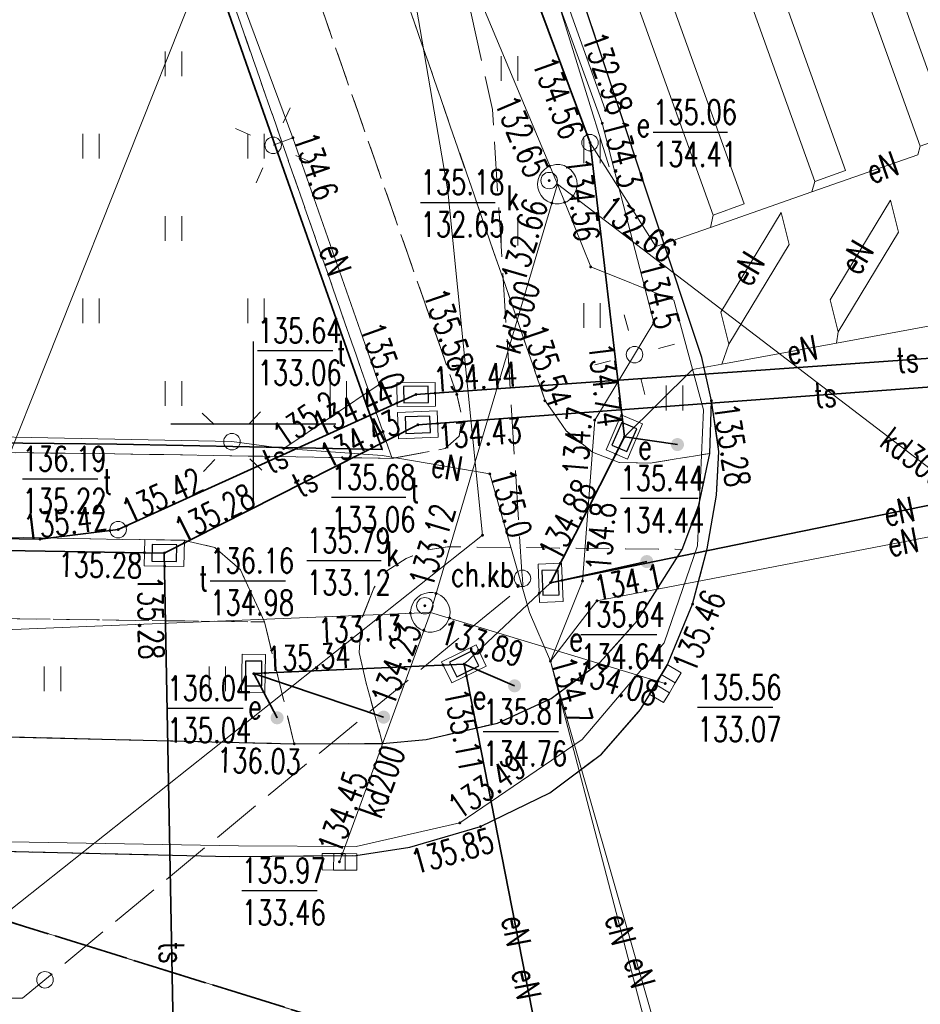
# Model space of a CAD drawing. Header units: metres. Extents: x 8438000 to 8438800, y 5890500 to 5891000.
# Tile 29 of 40: x 8438693 to 8438720, y 5890632 to 5890662. Entities that reach past the tile are written whole.
import ezdxf
from ezdxf.enums import TextEntityAlignment as Align

# ---------------------------------------------------------------- set-up
doc = ezdxf.new("R2010")
doc.units = ezdxf.units.M
doc.header["$MEASUREMENT"] = 0
for name, pattern in [('0.5_0.5', [1, 0.5, -0.5]), ('1.0_0.5', [1.5, 1, -0.5]), ('1.5_0.5', [2, 1.5, -0.5]), ('1.5_1.0', [2.5, 1.5, -1]), ('219-500', [0])]:
    doc.linetypes.add(name, pattern=pattern)
doc.layers.get('0').update_dxf_attribs({"color": 2, "linetype": 'CONTINUOUS', "lineweight": 5})
for name, color, linetype in [('203-punkt graniczny', 7, 'CONTINUOUS'), ('216-obręb ewidencyjny', 7, 'CONTINUOUS'), ('218-kontur użytku gruntowego', 7, 'CONTINUOUS'), ('219-działka ewidencyjna', 7, 'CONTINUOUS'), ('bariera ochronna', 7, 'CONTINUOUS'), ('chodnik', 7, 'CONTINUOUS'), ('chodnik-Atr17', 7, 'CONTINUOUS'), ('droga dla rowerów', 7, 'CONTINUOUS'), ('elektroenergetyczne urządzenie techniczne', 7, 'CONTINUOUS'), ('jezdnia', 7, 'CONTINUOUS'), ('komora podziemna', 7, 'CONTINUOUS'), ('komora podziemna-Atr17', 7, 'CONTINUOUS'), ('kratka ściekowa', 7, 'CONTINUOUS'), ('krawężnik', 7, 'CONTINUOUS'), ('latarnia', 7, 'CONTINUOUS'), ('obudowa ochronna przewodu', 7, 'CONTINUOUS'), ('ogrodzenie trwałe', 7, 'CONTINUOUS'), ('pikieta sztuczna', 7, 'CONTINUOUS'), ('pikieta sztuczna-Atr2', 7, 'CONTINUOUS'), ('przewód elektroenergetyczny podziemny', 7, 'CONTINUOUS'), ('przewód elektroenergetyczny podziemny-Atr1', 7, 'CONTINUOUS'), ('przewód kanalizacyjny', 7, 'CONTINUOUS'), ('przewód kanalizacyjny-Atr1', 7, 'CONTINUOUS'), ('przewód telekomunikacyjny podziemny', 7, 'CONTINUOUS'), ('przewód telekomunikacyjny podziemny - ob. projektowany', 7, 'CONTINUOUS'), ('przewód telekomunikacyjny podziemny-Atr1', 7, 'CONTINUOUS'), ('przewód wodociągowy', 7, 'CONTINUOUS'), ('rzedna', 7, 'CONTINUOUS'), ('rzedna-Atr2', 7, 'CONTINUOUS'), ('rzedna-Atr3', 7, 'CONTINUOUS'), ('trawnik', 7, 'CONTINUOUS'), ('Wstawianie ramki sekcyjnej z opisem', 7, 'CONTINUOUS'), ('właz do komory lub kanału - okrągły', 7, 'CONTINUOUS'), ('właz do komory lub kanału - okrągły - ob. projektowany', 7, 'CONTINUOUS'), ('właz do komory lub kanału - okrągły-Atr17', 7, 'CONTINUOUS'), ('właz do komory lub kanału - prostokątny', 7, 'CONTINUOUS'), ('właz do komory lub kanału - prostokątny-Atr17', 7, 'CONTINUOUS')]:
    doc.layers.add(name, color=color, linetype=linetype)
doc.styles.get("Standard").update_dxf_attribs({"font": 'simplex.shx', "width": 0.75})
doc.linetypes.add('902-500', pattern='A,3.75,0,[1,ksztalty.shx,S=0.5,R=0,X=0,Y=0],3.75', length=7.5)
doc.linetypes.add('otkb_500', pattern='A,1.75,0,[16,ksztalty.shx,S=1,R=0,X=0,Y=0],1.75', length=3.5)

# ---------------------------------------------------------------- blocks, each defined once
blk = doc.blocks.new('203')
at = {"linetype": 'Continuous', "lineweight": 0}
h = blk.add_hatch(color=0, dxfattribs=at)
edge = h.paths.add_edge_path()
edge.add_arc((0, 0), 0.045, 0, 360)
blk = doc.blocks.new('PW01')
at = {"linetype": 'Continuous', "lineweight": 13}
h = blk.add_hatch(color=0, dxfattribs=at)
edge = h.paths.add_edge_path()
edge.add_arc((0, 0), 0.045, 0, 360)
blk = doc.blocks.new('US25')
at = {"linetype": 'Continuous', "lineweight": 0}
h = blk.add_hatch(color=0, dxfattribs=at)
edge = h.paths.add_edge_path()
edge.add_arc((0, 0), 0.2, 0, 360)
blk = doc.blocks.new('SUPWP')
at = {"color": 0, "linetype": 'Continuous'}
blk.add_lwpolyline([(-0.375, -0.25), (0.375, -0.25), (0.375, 0.25), (-0.375, 0.25)], close=True, dxfattribs=at)
blk = doc.blocks.new('TU04')
at = {"color": 0, "linetype": 'Continuous', "lineweight": 13}
for p, q in [((0, 0), (0, 0.75)), ((0.5, 0), (0.5, 0.75))]:
    blk.add_line(p, q, dxfattribs=at)
blk = doc.blocks.new('US15')
at = {"color": 0, "linetype": 'Continuous', "lineweight": 13}
blk.add_circle((0, 0), 0.25, dxfattribs=at)
blk = doc.blocks.new('SM01')
at = {"color": 0, "linetype": 'Continuous', "lineweight": 13}
for p, q in [((-0.53, 0.531), (-0.883, 0.884)), ((0.531, 0.531), (0.884, 0.884)), ((-0.53, -0.53), (-0.883, -0.883)), ((0.531, -0.53), (0.884, -0.883))]:
    blk.add_line(p, q, dxfattribs=at)
blk.add_circle((0, 0), 0.25, dxfattribs=at)
blk = doc.blocks.new('US22')
at = {"color": 0, "linetype": 'Continuous', "lineweight": 13}
blk.add_circle((0, 0), 0.25, dxfattribs=at)
blk = doc.blocks.new('US05')
at = {"color": 0, "linetype": 'Continuous', "lineweight": 13}
for p, q in [((-0.525, -0.25), (-0.525, 0.25)), ((-0.525, 0.25), (-0.175, 0.25)), ((-0.175, -0.25), (-0.175, 0.25)), ((-0.175, 0.25), (0.175, 0.25)), ((0.175, -0.25), (0.175, 0.25)), ((0.175, 0.25), (0.525, 0.25)), ((0.525, -0.25), (0.525, 0.25)), ((-0.525, -0.25), (-0.175, -0.25)), ((-0.175, -0.25), (0.175, -0.25)), ((0.175, -0.25), (0.525, -0.25))]:
    blk.add_line(p, q, dxfattribs=at)
blk = doc.blocks.new('RAMKA500K')
at = {"color": 0}
for p, q in [((300, 147.5), (300, 152.5)), ((297.5, 150), (302.5, 150))]:
    blk.add_line(p, q, dxfattribs=at)

msp = doc.modelspace()

# ---------------------------------------------------------------- linework, layer by layer
at = {"layer": '216-obręb ewidencyjny', "color": 3, "linetype": '1.5_1.0', "lineweight": 35, "flags": 128}
for points in [[(8438740.642, 5890619.488), (8438710.05, 5890629.46), (8438692.29, 5890634.99), (8438638.95, 5890651.63), (8438606.98, 5890661.61), (8438575.88, 5890671.25), (8438571.42, 5890672.63), (8438527.73, 5890686.19), (8438509.75, 5890691.76), (8438488.49, 5890698.42), (8438449.82, 5890710.52), (8438415.26, 5890721.35), (8438396.385, 5890727.204)], [(8438396.385, 5890727.204), (8438415.26, 5890721.35), (8438449.82, 5890710.52), (8438488.49, 5890698.42), (8438509.75, 5890691.76), (8438527.73, 5890686.19), (8438571.42, 5890672.63), (8438575.88, 5890671.25), (8438606.98, 5890661.61), (8438638.95, 5890651.63), (8438692.29, 5890634.99), (8438710.05, 5890629.46), (8438740.642, 5890619.488)]]:
    msp.add_lwpolyline(points, dxfattribs=at)
at = {"layer": '218-kontur użytku gruntowego', "color": 3, "linetype": '0.5_0.5', "lineweight": 18, "flags": 128}
for points in [[(8438710.05, 5890629.46), (8438692.29, 5890634.99)], [(8438692.29, 5890634.99), (8438710.05, 5890629.46)]]:
    msp.add_lwpolyline(points, dxfattribs=at)
at = {"layer": '219-działka ewidencyjna', "color": 3, "linetype": '219-500', "lineweight": 18, "flags": 128}
for points in [[(8438705.9, 5890657.07), (8438704.17, 5890667.16)], [(8438706.95, 5890646.62), (8438705.9, 5890657.07)], [(8438706.95, 5890646.62), (8438692.29, 5890634.99)], [(8438710.05, 5890629.46), (8438692.29, 5890634.99)]]:
    msp.add_lwpolyline(points, dxfattribs=at)
at = {"layer": 'bariera ochronna', "color": 7, "linetype": 'otkb_500', "lineweight": 18, "flags": 128}
msp.add_lwpolyline([(8438666.382, 5890771.376), (8438667.49, 5890768.65), (8438674.69, 5890751.67), (8438681.59, 5890736.47), (8438684.05, 5890730.69), (8438686.25, 5890723.81), (8438687.98, 5890718.56), (8438689.72, 5890713.62), (8438694.23, 5890701.26), (8438702.94, 5890679.95), (8438708.27, 5890665.94), (8438710.79, 5890657.8)], dxfattribs=at)
at = {"layer": 'chodnik', "color": 7, "linetype": '1.0_0.5', "lineweight": 18, "flags": 128}
msp.add_lwpolyline([(8438661.424, 5890769.01), (8438662.37, 5890766.78), (8438669.46, 5890749.18), (8438675.47, 5890734.06), (8438677.7, 5890728.23), (8438678.87, 5890724.72), (8438679.84, 5890721.83), (8438681.35, 5890716.84), (8438682.54, 5890712.19), (8438684.59, 5890704.02), (8438686.81, 5890697.02), (8438689.59, 5890689.24), (8438692.51, 5890681.71), (8438695.42, 5890674.18), (8438704.21, 5890648.95), (8438705.82, 5890649.25), (8438706.24, 5890649.63), (8438706.33, 5890650.19), (8438706.17, 5890650.89), (8438697.79, 5890674.87), (8438694.8, 5890682.53), (8438691.9, 5890690.07), (8438689.15, 5890697.87), (8438686.96, 5890704.91), (8438684.91, 5890712.7), (8438683.73, 5890717.53), (8438682.13, 5890722.62), (8438679.99, 5890729.12), (8438677.68, 5890735.08), (8438671.75, 5890750.07), (8438664.66, 5890767.73), (8438663.663, 5890770.079)], dxfattribs=at)
for points in [[(8438574.17, 5890655.64), (8438575.6, 5890654.69), (8438577.24, 5890653.9), (8438578.86, 5890653.37), (8438580.78, 5890652.82), (8438582.69, 5890652.35), (8438585.92, 5890651.72), (8438594.02, 5890650.07), (8438602.25, 5890648.72), (8438610.08, 5890647.58), (8438618.35, 5890646.61), (8438626.4, 5890645.82), (8438634.8, 5890645.34), (8438648.32, 5890644.92), (8438649.04, 5890644.76), (8438649.78, 5890644.43), (8438650.44, 5890643.83), (8438650.71, 5890642.99), (8438650.67, 5890641.36), (8438677.06, 5890640.88), (8438677.11, 5890642.21), (8438677.35, 5890643.07), (8438677.68, 5890643.56), (8438678.31, 5890644.09), (8438679.08, 5890644.29), (8438695.25, 5890644.05), (8438700.34, 5890643.99), (8438699.61, 5890645.57), (8438698.83, 5890646.25), (8438697.93, 5890646.46), (8438678.91, 5890646.81), (8438647.2, 5890647.46), (8438634.91, 5890647.79), (8438626.98, 5890648.25), (8438618.72, 5890649.04), (8438610.54, 5890650), (8438602.62, 5890651.16), (8438594.52, 5890652.47), (8438586.52, 5890654.1), (8438582.66, 5890654.86), (8438579.74, 5890655.38), (8438577.79, 5890655.63), (8438576.27, 5890655.63)], [(8438703.21, 5890643.06), (8438703.42, 5890642.13), (8438703.92, 5890640.3), (8438705.24, 5890640.42), (8438707.4, 5890640.92), (8438709.03, 5890641.67), (8438710.51, 5890642.76), (8438711.64, 5890644.02), (8438713, 5890646.19), (8438705.89, 5890646.27), (8438705.25, 5890646.17), (8438704.63, 5890645.91), (8438704.05, 5890645.54), (8438703.65, 5890645.01), (8438703.28, 5890644.07)]]:
    msp.add_lwpolyline(points, close=True, dxfattribs=at)
at = {"layer": 'droga dla rowerów', "color": 7, "linetype": '1.0_0.5', "lineweight": 18, "flags": 128}
for points in [[(8438514.32, 5890673.22), (8438535.12, 5890666.63), (8438546.96, 5890662.82), (8438556.44, 5890659.9), (8438568.04, 5890656.38), (8438569.32, 5890656.05), (8438570.65, 5890655.86), (8438572.4, 5890655.75), (8438574.17, 5890655.64), (8438576.27, 5890655.63), (8438577.79, 5890655.63), (8438579.74, 5890655.38), (8438582.66, 5890654.86), (8438586.52, 5890654.1), (8438594.52, 5890652.47), (8438602.62, 5890651.16), (8438610.54, 5890650), (8438618.72, 5890649.04), (8438626.98, 5890648.25), (8438634.91, 5890647.79), (8438647.2, 5890647.46), (8438678.91, 5890646.81), (8438697.93, 5890646.46), (8438698.83, 5890646.25), (8438699.61, 5890645.57), (8438700.34, 5890643.99), (8438701.24, 5890640.29), (8438703.92, 5890640.3), (8438703.42, 5890642.13), (8438703.21, 5890643.06), (8438703.28, 5890644.07), (8438703.65, 5890645.01), (8438704.05, 5890645.54), (8438704.63, 5890645.91), (8438705.25, 5890646.17), (8438705.89, 5890646.27), (8438713, 5890646.19), (8438713.51, 5890647.53), (8438713.84, 5890649.1), (8438712.03, 5890648.81), (8438711.09, 5890648.83), (8438710.28, 5890649.14), (8438709.49, 5890649.79), (8438708.85, 5890650.7), (8438700.2, 5890675.74), (8438697.22, 5890683.4), (8438694.33, 5890690.89), (8438691.54, 5890698.72), (8438689.49, 5890705.32), (8438687.41, 5890713.27), (8438686.19, 5890718.14), (8438684.6, 5890723.38), (8438682.42, 5890730.05), (8438680.2, 5890735.84), (8438674.16, 5890750.99), (8438667, 5890768.57), (8438665.918, 5890771.155)], [(8438663.663, 5890770.079), (8438664.66, 5890767.73), (8438671.75, 5890750.07), (8438677.68, 5890735.08), (8438679.99, 5890729.12), (8438682.13, 5890722.62), (8438683.73, 5890717.53), (8438684.91, 5890712.7), (8438686.96, 5890704.91), (8438689.15, 5890697.87), (8438691.9, 5890690.07), (8438694.8, 5890682.53), (8438697.79, 5890674.87), (8438706.17, 5890650.89), (8438706.33, 5890650.19), (8438706.24, 5890649.63), (8438705.82, 5890649.25), (8438704.21, 5890648.95), (8438695.8, 5890649.09), (8438678.9, 5890649.27), (8438647.29, 5890649.97), (8438635.17, 5890650.31), (8438627.11, 5890650.77), (8438619.05, 5890651.56), (8438610.97, 5890652.48), (8438602.97, 5890653.66), (8438594.98, 5890654.98), (8438587.05, 5890656.59), (8438583.08, 5890657.36), (8438580.41, 5890657.85), (8438578.42, 5890658.11), (8438576.96, 5890658.21), (8438574.48, 5890658.14), (8438571.99, 5890658.26), (8438570.61, 5890658.38), (8438569.02, 5890658.69), (8438557.18, 5890662.35), (8438547.75, 5890665.25), (8438536.05, 5890668.99), (8438514.5, 5890675.86), (8438514.28, 5890674.49), (8438514.32, 5890673.22)]]:
    msp.add_lwpolyline(points, dxfattribs=at)
at = {"layer": 'jezdnia', "color": 7, "linetype": '1.5_0.5', "lineweight": 18, "flags": 128}
msp.add_lwpolyline([(8438667.438, 5890771.88), (8438667.98, 5890770.28), (8438670.77, 5890762.96), (8438673.14, 5890757.14), (8438678.23, 5890745.55), (8438683.07, 5890734.72), (8438683.88, 5890732.8), (8438684.62, 5890730.87), (8438686.81, 5890724.28), (8438690.88, 5890712.21), (8438695.45, 5890699.89), (8438700.28, 5890688.21), (8438705.19, 5890676.16), (8438709.35, 5890664.8), (8438713.6, 5890652.01), (8438713.89, 5890650.7), (8438714.12, 5890649.16), (8438714.04, 5890647.84), (8438713.76, 5890646.21), (8438713.32, 5890644.53), (8438712.54, 5890642.65), (8438711.74, 5890641.33), (8438710.56, 5890639.98), (8438708.99, 5890638.8), (8438706.89, 5890637.78), (8438704.75, 5890637.15), (8438703.11, 5890636.9), (8438699.29, 5890636.87), (8438677.08, 5890637.39), (8438650.89, 5890637.97), (8438640.07, 5890638.21), (8438633.39, 5890638.67), (8438620.83, 5890641.24), (8438606.17, 5890644.51), (8438593.58, 5890646.66), (8438579.66, 5890649.57), (8438566.24, 5890653.19), (8438551.45, 5890657.75), (8438522.87, 5890666.81), (8438520.08, 5890667.71), (8438509.44, 5890671.08), (8438497.35, 5890674.89), (8438494.53, 5890675.75), (8438466.36, 5890684.67), (8438436.81, 5890693.96), (8438408.4, 5890702.97), (8438390.761, 5890708.526)], dxfattribs=at)
msp.add_lwpolyline([(8438606.17, 5890644.51), (8438620.83, 5890641.24), (8438633.39, 5890638.67), (8438640.07, 5890638.21), (8438650.89, 5890637.97), (8438677.08, 5890637.39), (8438699.29, 5890636.87), (8438703.11, 5890636.9), (8438704.75, 5890637.15), (8438706.89, 5890637.78), (8438708.99, 5890638.8), (8438710.56, 5890639.98), (8438711.74, 5890641.33), (8438712.54, 5890642.65), (8438713.32, 5890644.53), (8438713.76, 5890646.21), (8438714.04, 5890647.84), (8438714.12, 5890649.16), (8438713.89, 5890650.7), (8438713.84, 5890649.1), (8438713.51, 5890647.53), (8438713, 5890646.19), (8438711.64, 5890644.02), (8438710.51, 5890642.76), (8438709.03, 5890641.67), (8438707.4, 5890640.92), (8438705.24, 5890640.42), (8438703.92, 5890640.3), (8438701.24, 5890640.29), (8438677.06, 5890640.88), (8438650.67, 5890641.36), (8438639.68, 5890641.58), (8438633.64, 5890641.85), (8438620.9, 5890642.8)], close=True, dxfattribs=at)
at = {"layer": 'komora podziemna', "color": 34, "linetype": 'Continuous', "lineweight": 18, "flags": 128}
for points in [[(8438708.73, 5890656.93), (8438708.67, 5890657.04), (8438708.63, 5890657.16), (8438708.62, 5890657.28), (8438708.64, 5890657.41), (8438708.68, 5890657.52), (8438708.74, 5890657.63), (8438708.83, 5890657.72), (8438708.93, 5890657.8), (8438709.05, 5890657.84), (8438709.17, 5890657.87), (8438709.29, 5890657.87), (8438709.42, 5890657.84), (8438709.53, 5890657.78), (8438709.63, 5890657.71), (8438709.71, 5890657.61), (8438709.77, 5890657.5), (8438709.81, 5890657.38), (8438709.82, 5890657.26), (8438709.8, 5890657.13), (8438709.76, 5890657.02), (8438709.7, 5890656.91), (8438709.61, 5890656.82), (8438709.51, 5890656.74), (8438709.39, 5890656.7), (8438709.27, 5890656.67), (8438709.15, 5890656.67), (8438709.02, 5890656.7), (8438708.91, 5890656.76), (8438708.81, 5890656.83)], [(8438705.96, 5890644.39), (8438705.97, 5890644.27), (8438705.95, 5890644.14), (8438705.91, 5890644.03), (8438705.85, 5890643.92), (8438705.76, 5890643.83), (8438705.66, 5890643.75), (8438705.54, 5890643.71), (8438705.42, 5890643.68), (8438705.3, 5890643.68), (8438705.17, 5890643.71), (8438705.06, 5890643.77), (8438704.96, 5890643.84), (8438704.88, 5890643.94), (8438704.82, 5890644.05), (8438704.78, 5890644.17), (8438704.77, 5890644.29), (8438704.79, 5890644.42), (8438704.83, 5890644.53), (8438704.89, 5890644.64), (8438704.98, 5890644.73), (8438705.08, 5890644.81), (8438705.2, 5890644.85), (8438705.32, 5890644.88), (8438705.44, 5890644.88), (8438705.57, 5890644.85), (8438705.68, 5890644.79), (8438705.78, 5890644.72), (8438705.86, 5890644.62), (8438705.92, 5890644.51)]]:
    msp.add_lwpolyline(points, close=True, dxfattribs=at)
at = {"layer": 'komora podziemna', "color": 30, "linetype": 'Continuous', "lineweight": 18, "flags": 128}
for points in [[(8438705.52, 5890650.54), (8438704.36, 5890650.53), (8438704.35, 5890651.24), (8438705.51, 5890651.25)], [(8438705.6, 5890649.59), (8438704.4, 5890649.54), (8438704.37, 5890650.34), (8438705.57, 5890650.39)], [(8438697.89, 5890645.67), (8438696.69, 5890645.69), (8438696.71, 5890646.49), (8438697.91, 5890646.47)]]:
    msp.add_lwpolyline(points, close=True, dxfattribs=at)
at = {"layer": 'komora podziemna', "color": 1, "linetype": 'Continuous', "lineweight": 18, "flags": 128}
for points in [[(8438710.7, 5890649.21), (8438711.15, 5890650.27), (8438711.8, 5890650), (8438711.35, 5890648.93)], [(8438709.34, 5890645.77), (8438709.39, 5890644.61), (8438708.68, 5890644.58), (8438708.64, 5890645.74)], [(8438705.71, 5890642.78), (8438706.76, 5890643.29), (8438707.06, 5890642.65), (8438706.02, 5890642.14)], [(8438699.64, 5890641.85), (8438699.66, 5890643.01), (8438700.37, 5890643), (8438700.35, 5890641.84)]]:
    msp.add_lwpolyline(points, close=True, dxfattribs=at)
at = {"layer": 'krawężnik', "color": 7, "linetype": 'Continuous', "lineweight": 25, "flags": 128}
for points in [[(8438633.64, 5890641.85), (8438639.68, 5890641.58), (8438650.67, 5890641.36), (8438677.06, 5890640.88), (8438701.24, 5890640.29), (8438703.92, 5890640.3), (8438705.24, 5890640.42), (8438707.4, 5890640.92), (8438709.03, 5890641.67), (8438710.51, 5890642.76), (8438711.64, 5890644.02), (8438713, 5890646.19), (8438713.51, 5890647.53), (8438713.84, 5890649.1), (8438713.89, 5890650.7), (8438713.6, 5890652.01), (8438709.35, 5890664.8), (8438705.19, 5890676.16), (8438700.28, 5890688.21), (8438695.45, 5890699.89)], [(8438606.17, 5890644.51), (8438620.83, 5890641.24), (8438633.39, 5890638.67), (8438640.07, 5890638.21), (8438650.89, 5890637.97), (8438677.08, 5890637.39), (8438699.29, 5890636.87), (8438703.11, 5890636.9), (8438704.75, 5890637.15), (8438706.89, 5890637.78), (8438708.99, 5890638.8), (8438710.56, 5890639.98), (8438711.74, 5890641.33), (8438712.54, 5890642.65), (8438713.32, 5890644.53), (8438713.76, 5890646.21), (8438714.04, 5890647.84), (8438714.12, 5890649.16), (8438713.89, 5890650.7)]]:
    msp.add_lwpolyline(points, dxfattribs=at)
at = {"layer": 'obudowa ochronna przewodu', "color": 7, "linetype": 'Continuous', "lineweight": 35, "flags": 128}
for points in [[(8438710.21, 5890658.53), (8438703.81, 5890675.71), (8438696.54, 5890694.21)], [(8438711.25, 5890649.6), (8438710.21, 5890658.53)], [(8438749.492, 5890641.019), (8438735.89, 5890641.06), (8438733.7, 5890641.33), (8438729.71, 5890650.72), (8438726.72, 5890652.25), (8438725.7, 5890652.36), (8438704.93, 5890650.89)], [(8438749.466, 5890640.713), (8438735.98, 5890640.69), (8438733.29, 5890640.6), (8438729.43, 5890650.54), (8438726.31, 5890651.55), (8438704.99, 5890649.97)], [(8438704.93, 5890650.89), (8438695.9, 5890646.79), (8438693.53, 5890646.5), (8438661.85, 5890647.01), (8438657.79, 5890647.33), (8438656.2, 5890647.34), (8438655.54, 5890647.1)], [(8438704.99, 5890649.97), (8438697.3, 5890646.08)], [(8438709.01, 5890645.18), (8438711.25, 5890649.6)], [(8438712.86, 5890649.37), (8438711.25, 5890649.6)], [(8438709.01, 5890645.18), (8438727.1, 5890648.89)], [(8438697.3, 5890646.08), (8438661.8, 5890646.67), (8438656.85, 5890646.75)], [(8438697.3, 5890646.08), (8438697.62, 5890628.99), (8438704.37, 5890617.99)], [(8438709.01, 5890645.18), (8438711.93, 5890645.82)], [(8438706.39, 5890642.71), (8438709.01, 5890645.18)], [(8438706.39, 5890642.71), (8438700.01, 5890642.42)], [(8438706.39, 5890642.71), (8438709.18, 5890628.48)], [(8438706.39, 5890642.71), (8438707.92, 5890642.05)], [(8438700.01, 5890642.42), (8438700.72, 5890641.08)], [(8438703.95, 5890641.1), (8438700.01, 5890642.42)]]:
    msp.add_lwpolyline(points, dxfattribs=at)
at = {"layer": 'ogrodzenie trwałe', "color": 7, "linetype": '902-500', "lineweight": 35, "flags": 128}
msp.add_lwpolyline([(8438517.61, 5890677.69), (8438536.86, 5890671.59), (8438548.44, 5890667.92), (8438558.12, 5890664.89), (8438565.79, 5890662.51), (8438569.7, 5890661.38), (8438571.7, 5890661), (8438573.71, 5890660.74), (8438575.7, 5890660.36), (8438577.46, 5890659.36), (8438579.14, 5890658.31), (8438583.14, 5890657.63), (8438587.08, 5890656.85), (8438595.03, 5890655.24), (8438603, 5890653.89), (8438611.01, 5890652.75), (8438619.04, 5890651.79), (8438627.11, 5890651.02), (8438635.2, 5890650.6), (8438647.35, 5890650.25), (8438679.71, 5890649.55), (8438695.86, 5890649.38), (8438703.91, 5890649.22), (8438699.85, 5890660.74), (8438695.19, 5890674.11), (8438692.24, 5890681.63), (8438689.31, 5890689.23), (8438686.56, 5890696.84), (8438685.3, 5890700.65), (8438684.22, 5890702.35), (8438684.24, 5890704.37), (8438682.25, 5890712.21)], dxfattribs=at)
at = {"layer": 'przewód elektroenergetyczny podziemny', "color": 1, "linetype": 'Continuous', "lineweight": 18, "flags": 128}
for points in [[(8438709.98, 5890645.23), (8438710.35, 5890650.11), (8438711.56, 5890652.1), (8438712.14, 5890653.07), (8438710.58, 5890659.12), (8438706.78, 5890669.58), (8438702.36, 5890679.89), (8438701.39, 5890680.27), (8438695.62, 5890694.34), (8438695.32, 5890696.57), (8438691.23, 5890707.32), (8438689.78, 5890706.83)], [(8438707.59, 5890619.68), (8438711.37, 5890622.05), (8438709.18, 5890628.48), (8438706.39, 5890642.71), (8438709.01, 5890645.18), (8438711.25, 5890649.6), (8438710.21, 5890658.53), (8438703.81, 5890675.71), (8438696.54, 5890694.21)], [(8438700.6, 5890658.45), (8438701.2, 5890658.68), (8438691.01, 5890686.09), (8438690.11, 5890686.29)], [(8438544.42, 5890669.43), (8438557.44, 5890665.46), (8438579.12, 5890658.84), (8438585.06, 5890657.62), (8438596.83, 5890655.61), (8438613.28, 5890652.81), (8438626.89, 5890651.84), (8438641.92, 5890650.76), (8438655.9, 5890650.41), (8438670.69, 5890650.04), (8438686.15, 5890649.73), (8438699.35, 5890649.46)], [(8438699.35, 5890649.46), (8438700.92, 5890649.25), (8438703.82, 5890651.19), (8438701.2, 5890658.68), (8438700.6, 5890658.45)], [(8438707.59, 5890619.68), (8438711.37, 5890622.05), (8438709.18, 5890628.48), (8438706.39, 5890642.71), (8438709.01, 5890645.18), (8438711.25, 5890649.6), (8438710.21, 5890658.53)], [(8438710.21, 5890658.53), (8438712.2, 5890655.38), (8438713.86, 5890655.96), (8438716.94, 5890657.04), (8438717.03, 5890657.35)], [(8438710.21, 5890658.53), (8438712.2, 5890655.38), (8438713.86, 5890655.96), (8438713.94, 5890656.33)], [(8438720.22, 5890658.42), (8438720.15, 5890658.16), (8438716.94, 5890657.04), (8438713.86, 5890655.96), (8438712.2, 5890655.38), (8438710.21, 5890658.53)], [(8438711.25, 5890649.6), (8438713.32, 5890651.65), (8438714.21, 5890651.81), (8438717.68, 5890652.45), (8438723.41, 5890653.51), (8438723.59, 5890653.74)], [(8438711.25, 5890649.6), (8438713.32, 5890651.65), (8438714.21, 5890651.81), (8438717.68, 5890652.45), (8438717.73, 5890652.79)], [(8438711.25, 5890649.6), (8438713.32, 5890651.65), (8438714.21, 5890651.81), (8438714.42, 5890652.42)], [(8438699.35, 5890649.46), (8438700.92, 5890649.25), (8438703.91, 5890649.04), (8438707.17, 5890648.48), (8438708.37, 5890644.28)], [(8438707.59, 5890619.68), (8438711.37, 5890622.05), (8438709.18, 5890628.48), (8438706.39, 5890642.71), (8438709.01, 5890645.18), (8438711.25, 5890649.6)], [(8438711.25, 5890649.6), (8438712.86, 5890649.37)], [(8438707.59, 5890619.68), (8438711.37, 5890622.05), (8438709.18, 5890628.48), (8438706.39, 5890642.71), (8438709.01, 5890645.18), (8438727.1, 5890648.89)], [(8438710.42, 5890644.63), (8438727.74, 5890647.97), (8438729.21, 5890646.3)], [(8438709.01, 5890645.18), (8438711.93, 5890645.82)], [(8438709.98, 5890645.23), (8438709.01, 5890642.8), (8438713.33, 5890627.72), (8438717.2, 5890626.84), (8438718.26, 5890626.24), (8438720.66, 5890620.33), (8438722, 5890620.41)], [(8438710.42, 5890644.63), (8438709.01, 5890642.8), (8438713.33, 5890627.72), (8438714.22, 5890628.32)], [(8438710.42, 5890644.63), (8438709.01, 5890642.8), (8438713.33, 5890627.72), (8438717.2, 5890626.84), (8438718.26, 5890626.24), (8438720.66, 5890620.33), (8438721.85, 5890617.85), (8438726.981, 5890604.629)], [(8438708.37, 5890644.28), (8438709.01, 5890642.8), (8438712.99, 5890627.55), (8438717.97, 5890626.09), (8438721.66, 5890617.77), (8438726.842, 5890604.478)], [(8438706.39, 5890642.71), (8438700.01, 5890642.42), (8438703.95, 5890641.1)], [(8438700.72, 5890641.08), (8438700.01, 5890642.42), (8438706.39, 5890642.71)], [(8438706.39, 5890642.71), (8438707.92, 5890642.05)]]:
    msp.add_lwpolyline(points, dxfattribs=at)
for points in [[(8438713.46, 5890677.24), (8438714.4, 5890677.58), (8438721.16, 5890658.76), (8438720.22, 5890658.42)], [(8438717.03, 5890657.35), (8438710.27, 5890676.18), (8438711.21, 5890676.51), (8438717.96, 5890657.69)], [(8438713.94, 5890656.33), (8438707.18, 5890675.15), (8438708.12, 5890675.49), (8438714.88, 5890656.67)], [(8438717.73, 5890652.79), (8438717.49, 5890653.76), (8438719.32, 5890656.79), (8438719.56, 5890655.82)], [(8438714.42, 5890652.42), (8438714.18, 5890653.39), (8438716.01, 5890656.41), (8438716.25, 5890655.44)]]:
    msp.add_lwpolyline(points, close=True, dxfattribs=at)
at = {"layer": 'przewód kanalizacyjny', "color": 34, "linetype": 'Continuous', "lineweight": 18, "flags": 128}
for points in [[(8438710.68, 5890659.51), (8438705.42, 5890674.26), (8438702.24, 5890682.31), (8438698.97, 5890690.58), (8438694.35, 5890701.48), (8438688.9, 5890717.17), (8438684.97, 5890721.03)], [(8438697.05, 5890686.31), (8438709.22, 5890657.27)], [(8438709.22, 5890657.27), (8438710.23, 5890654.76), (8438712.75, 5890653.75), (8438713.65, 5890650.42), (8438713.47, 5890646.3), (8438712.46, 5890643.35), (8438709.97, 5890640.42), (8438706.26, 5890637.89), (8438703.12, 5890637.18), (8438699.55, 5890637.2), (8438678.19, 5890637.57), (8438657.65, 5890638.05), (8438646, 5890638.47), (8438638.44, 5890638.72), (8438631.43, 5890639.2)], [(8438709.22, 5890657.27), (8438705.37, 5890644.28)], [(8438709.22, 5890657.27), (8438725.27, 5890645)], [(8438663.9, 5890642.59), (8438705.37, 5890644.28)], [(8438705.37, 5890644.28), (8438702.61, 5890636.71)], [(8438705.37, 5890644.28), (8438712.49, 5890642.12)]]:
    msp.add_lwpolyline(points, dxfattribs=at)
at = {"layer": 'przewód telekomunikacyjny podziemny', "color": 30, "linetype": 'Continuous', "lineweight": 18, "flags": 128}
for points in [[(8438749.492, 5890641.019), (8438735.89, 5890641.06), (8438733.7, 5890641.33), (8438729.71, 5890650.72), (8438726.72, 5890652.25), (8438725.7, 5890652.36), (8438704.93, 5890650.89)], [(8438749.466, 5890640.713), (8438735.98, 5890640.69), (8438733.29, 5890640.6), (8438729.43, 5890650.54), (8438726.31, 5890651.55), (8438704.99, 5890649.97)], [(8438704.93, 5890650.89), (8438695.9, 5890646.79), (8438693.53, 5890646.5), (8438661.85, 5890647.01), (8438657.79, 5890647.33), (8438656.2, 5890647.34), (8438655.54, 5890647.1)], [(8438656.85, 5890646.75), (8438661.8, 5890646.67), (8438697.3, 5890646.08), (8438704.99, 5890649.97)], [(8438697.3, 5890646.08), (8438697.62, 5890628.99), (8438704.37, 5890617.99), (8438707.59, 5890619.68)]]:
    msp.add_lwpolyline(points, dxfattribs=at)
at = {"layer": 'przewód telekomunikacyjny podziemny - ob. projektowany', "color": 30, "linetype": '1.5_0.5', "lineweight": 18, "flags": 128}
msp.add_lwpolyline([(8438394.511, 5890720.981), (8438395.9, 5890720.33), (8438404.34, 5890717.62), (8438415.34, 5890715.43), (8438436.07, 5890709.11), (8438484.15, 5890694.43), (8438531.71, 5890679.44), (8438570.83, 5890666.16), (8438573.66, 5890666.59), (8438607, 5890655.81), (8438631.37, 5890648.02), (8438639.99, 5890643.52), (8438650.02, 5890642.12), (8438684.92, 5890632.57), (8438693, 5890632.57), (8438708.17, 5890645.1), (8438708.16, 5890645.31), (8438708.14, 5890645.51), (8438707.25, 5890659.54), (8438703.47, 5890676.61), (8438700.72, 5890686.86)], dxfattribs=at)
at = {"layer": 'przewód wodociągowy', "color": 5, "linetype": 'Continuous', "lineweight": 18, "flags": 128}
msp.add_lwpolyline([(8438662.063, 5890769.315), (8438663.94, 5890765.05), (8438672.25, 5890746.19), (8438673.51, 5890740.26), (8438674.88, 5890737.07), (8438681.73, 5890721.09), (8438686.07, 5890701.57), (8438688.33, 5890696.15), (8438700.28, 5890668.36), (8438692.06, 5890647.71), (8438665.92, 5890648.19), (8438637.29, 5890649.19), (8438613.42, 5890651.25), (8438591.02, 5890654.9), (8438587.77, 5890655.43), (8438571.62, 5890659.38), (8438547.56, 5890666.89), (8438522.4, 5890674.77), (8438496.44, 5890683.22), (8438479.15, 5890688.81), (8438454.18, 5890696.46), (8438433.71, 5890703.14), (8438410.18, 5890710.52), (8438392.923, 5890715.706)], dxfattribs=at)
at = {"layer": 'rzedna-Atr2', "color": 7, "flags": 128}
for points in [[(8438712.12, 5890658.85), (8438714.373, 5890658.85)], [(8438705.07, 5890656.72), (8438707.328, 5890656.72)], [(8438700.13, 5890652.22), (8438702.413, 5890652.22)], [(8438693, 5890648.33), (8438695.283, 5890648.33)], [(8438702.37, 5890647.77), (8438704.628, 5890647.77)], [(8438711.13, 5890647.74), (8438713.489, 5890647.74)], [(8438701.62, 5890645.85), (8438703.877, 5890645.85)], [(8438698.69, 5890645.24), (8438700.973, 5890645.24)], [(8438709.93, 5890643.61), (8438712.238, 5890643.61)], [(8438697.39, 5890641.37), (8438699.694, 5890641.37)], [(8438713.47, 5890641.4), (8438715.753, 5890641.4)], [(8438706.97, 5890640.66), (8438709.253, 5890640.66)], [(8438699.65, 5890635.84), (8438701.933, 5890635.84)]]:
    msp.add_lwpolyline(points, dxfattribs=at)
at = {"layer": 'trawnik', "color": 7, "linetype": '1.0_0.5', "lineweight": 18, "flags": 128}
for points in [[(8438667.98, 5890770.28), (8438670.77, 5890762.96), (8438673.14, 5890757.14), (8438678.23, 5890745.55), (8438683.07, 5890734.72), (8438683.88, 5890732.8), (8438684.62, 5890730.87), (8438686.81, 5890724.28), (8438690.88, 5890712.21), (8438695.45, 5890699.89), (8438700.28, 5890688.21), (8438705.19, 5890676.16), (8438709.35, 5890664.8), (8438713.6, 5890652.01), (8438713.89, 5890650.7), (8438713.84, 5890649.1), (8438712.03, 5890648.81), (8438711.09, 5890648.83), (8438710.28, 5890649.14), (8438709.49, 5890649.79), (8438708.85, 5890650.7), (8438700.2, 5890675.74), (8438697.22, 5890683.4), (8438694.33, 5890690.89), (8438691.54, 5890698.72), (8438689.49, 5890705.32), (8438687.41, 5890713.27), (8438686.19, 5890718.14), (8438684.6, 5890723.38), (8438682.42, 5890730.05), (8438680.2, 5890735.84), (8438674.16, 5890750.99), (8438667, 5890768.57), (8438665.92, 5890771.15), (8438667.44, 5890771.88)], [(8438515.73, 5890678.03), (8438536.79, 5890671.33), (8438548.4, 5890667.62), (8438557.99, 5890664.67), (8438567.59, 5890661.66), (8438570.01, 5890660.97), (8438571.54, 5890660.71), (8438573.5, 5890660.45), (8438575.48, 5890660.1), (8438576.45, 5890659.68), (8438577.39, 5890659.05), (8438578.42, 5890658.11), (8438580.41, 5890657.85), (8438583.08, 5890657.36), (8438587.05, 5890656.59), (8438594.98, 5890654.98), (8438602.97, 5890653.66), (8438610.97, 5890652.48), (8438619.05, 5890651.56), (8438627.11, 5890650.77), (8438635.17, 5890650.31), (8438647.29, 5890649.97), (8438678.9, 5890649.27), (8438695.8, 5890649.09), (8438704.21, 5890648.95), (8438695.42, 5890674.18), (8438692.51, 5890681.71), (8438689.59, 5890689.24), (8438686.81, 5890697.02), (8438684.59, 5890704.02), (8438682.54, 5890712.19), (8438681.35, 5890716.84), (8438679.84, 5890721.83), (8438678.87, 5890724.72), (8438677.97, 5890724.29), (8438682.01, 5890707.75), (8438683.3, 5890702.94), (8438684.79, 5890698.13), (8438686.06, 5890694.34), (8438687.81, 5890689.63), (8438690.29, 5890683.08), (8438691.49, 5890679.3), (8438692.2, 5890676.36), (8438692.49, 5890673.36), (8438692.18, 5890670.44), (8438691.3, 5890667.55), (8438690.07, 5890664.81), (8438688.58, 5890662.21), (8438686.76, 5890659.83), (8438684.46, 5890657.92), (8438681.92, 5890656.33), (8438679.18, 5890655.06), (8438676.84, 5890654.28), (8438673.86, 5890653.97), (8438670.89, 5890653.99), (8438664.96, 5890654.15), (8438659.57, 5890654.41), (8438646.64, 5890654.96), (8438635.85, 5890655.44), (8438626.6, 5890656.06), (8438615.86, 5890657.07), (8438606.39, 5890658.29), (8438597.03, 5890659.75), (8438588.19, 5890661.35), (8438579.27, 5890663.21), (8438570.53, 5890665.26), (8438554.91, 5890669.51), (8438539.76, 5890674.41), (8438524.56, 5890679.5), (8438521.63, 5890680.23), (8438520.13, 5890680.24), (8438518.63, 5890679.93), (8438517.23, 5890679.3), (8438516.4, 5890678.74)], [(8438677.06, 5890640.88), (8438701.24, 5890640.29), (8438700.34, 5890643.99), (8438695.25, 5890644.05), (8438679.08, 5890644.29), (8438678.31, 5890644.09), (8438677.68, 5890643.56), (8438677.35, 5890643.07), (8438677.11, 5890642.21)]]:
    msp.add_lwpolyline(points, close=True, dxfattribs=at)

# ---------------------------------------------------------------- block references
at = {"layer": '203-punkt graniczny', "color": 3, "linetype": 'Continuous', "lineweight": 18}
for p in [(8438705.9, 5890657.07), (8438706.95, 5890646.62)]:
    msp.add_blockref('203', p, dxfattribs=at)
at = {"layer": 'elektroenergetyczne urządzenie techniczne', "color": 1, "linetype": 'Continuous', "lineweight": 18}
for p, rotation in [((8438712.86, 5890649.37), 188.457), ((8438711.93, 5890645.82), 179.34), ((8438700.72, 5890641.08), 90.30799999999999), ((8438703.95, 5890641.1), 95.06299999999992)]:
    msp.add_blockref('US25', p, dxfattribs=dict(at, rotation=rotation))
msp.add_blockref('US25', (8438707.92, 5890642.05), dxfattribs=at)
at = {"layer": 'komora podziemna', "color": 1, "linetype": 'Continuous', "lineweight": 18, "rotation": 18.18899999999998}
msp.add_blockref('US15', (8438710.21, 5890658.53), dxfattribs=at)
at = {"layer": 'komora podziemna', "color": 30, "linetype": 'Continuous', "lineweight": 18, "rotation": 1.548}
msp.add_blockref('US15', (8438695.9, 5890646.79), dxfattribs=at)
at = {"layer": 'kratka ściekowa', "color": 34, "linetype": 'Continuous', "lineweight": 18}
for p, rotation in [((8438712.49, 5890642.12), 59.11499999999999), ((8438702.61, 5890636.71), 359.71)]:
    msp.add_blockref('US05', p, dxfattribs=dict(at, rotation=rotation))
at = {"layer": 'latarnia', "color": 7, "linetype": 'Continuous', "lineweight": 18}
for p, rotation in [((8438700.6, 5890658.45), 20.725), ((8438711.56, 5890652.1), 59.56), ((8438699.35, 5890649.46), 1.273)]:
    msp.add_blockref('SM01', p, dxfattribs=dict(at, rotation=rotation))
at = {"layer": 'pikieta sztuczna', "color": 7, "linetype": 'Continuous', "lineweight": 13}
for p in [(8438706.17, 5890650.89), (8438708.84, 5890650.7), (8438713.89, 5890650.7), (8438713.32, 5890644.53), (8438701.24, 5890640.29), (8438706.89, 5890637.78)]:
    msp.add_blockref('PW01', p, dxfattribs=at)
at = {"layer": 'rzedna', "color": 34, "linetype": 'Continuous', "lineweight": 18}
for p in [(8438710.68, 5890659.51), (8438709.44, 5890656.72), (8438710.23, 5890654.76), (8438712.27, 5890642.19), (8438712.49, 5890642.12), (8438706.26, 5890637.89), (8438702.69, 5890636.95), (8438702.61, 5890636.71)]:
    msp.add_blockref('PW01', p, dxfattribs=at)
at = {"layer": 'rzedna', "color": 1, "linetype": 'Continuous', "lineweight": 18}
for p in [(8438710.58, 5890659.12), (8438701.2, 5890658.68), (8438710.12, 5890658.77), (8438710.21, 5890658.53), (8438710.24, 5890658.28), (8438712.14, 5890653.07), (8438703.82, 5890651.19), (8438711.17, 5890650.26), (8438710.35, 5890650.11), (8438700.92, 5890649.25), (8438710.99, 5890649.08), (8438707.17, 5890648.48), (8438709.31, 5890645.77), (8438709.36, 5890645.25), (8438709.98, 5890645.23), (8438708.67, 5890644.86), (8438710.42, 5890644.63), (8438706.83, 5890643.13), (8438709.01, 5890642.8), (8438705.76, 5890642.68), (8438700.36, 5890642.44), (8438706.46, 5890642.35)]:
    msp.add_blockref('PW01', p, dxfattribs=at)
at = {"layer": 'rzedna', "color": 32, "linetype": 'Continuous', "lineweight": 18}
for p in [(8438708.98, 5890657.82), (8438709.69, 5890656.91), (8438709.05, 5890656.7), (8438705.54, 5890644.85), (8438704.76, 5890644.26), (8438705.95, 5890644.11), (8438705.17, 5890643.74)]:
    msp.add_blockref('PW01', p, dxfattribs=at)
at = {"layer": 'rzedna', "color": 7, "linetype": 'Continuous', "lineweight": 18}
for p in [(8438708.97, 5890657.38), (8438704.93, 5890650.89), (8438704.99, 5890649.97), (8438711.25, 5890649.6), (8438697.3, 5890646.08), (8438709.01, 5890645.18), (8438705.2, 5890644.48), (8438706.39, 5890642.71), (8438700.01, 5890642.42)]:
    msp.add_blockref('PW01', p, dxfattribs=at)
at = {"layer": 'rzedna', "color": 30, "linetype": 'Continuous', "lineweight": 18}
for p in [(8438705.51, 5890650.93), (8438704.35, 5890650.63), (8438705.59, 5890650.01), (8438704.4, 5890649.67), (8438695.65, 5890646.76), (8438695.9, 5890646.79), (8438696.15, 5890646.9), (8438693.53, 5890646.5), (8438697.9, 5890646.38), (8438696.7, 5890646.09), (8438697.31, 5890645.68)]:
    msp.add_blockref('PW01', p, dxfattribs=at)
at = {"layer": 'trawnik', "color": 7, "linetype": 'Continuous', "lineweight": 18}
for p in [(8438697.329, 5890660.549), (8438707.519, 5890660.409), (8438694.829, 5890658.049), (8438699.829, 5890658.049), (8438710.019, 5890657.909), (8438697.329, 5890655.549), (8438707.519, 5890655.409), (8438694.829, 5890653.049), (8438699.829, 5890653.049), (8438710.019, 5890652.909), (8438697.329, 5890650.549), (8438702.329, 5890650.549), (8438712.519, 5890650.409), (8438693.659, 5890641.889), (8438698.659, 5890641.889)]:
    msp.add_blockref('TU04', p, dxfattribs=at)
at = {"layer": 'Wstawianie ramki sekcyjnej z opisem', "color": 7, "linetype": 'Continuous', "lineweight": 13}
msp.add_blockref('RAMKA500K', (8438400, 5890500), dxfattribs=at)
at = {"layer": 'właz do komory lub kanału - okrągły', "color": 7, "linetype": 'Continuous', "lineweight": 18}
for p in [(8438708.97, 5890657.38), (8438705.2, 5890644.48)]:
    msp.add_blockref('US22', p, dxfattribs=at)
at = {"layer": 'właz do komory lub kanału - okrągły - ob. projektowany', "color": 30, "linetype": 'Continuous', "lineweight": 18}
for p, rotation in [((8438708.16, 5890645.31), 273.645), ((8438693.68, 5890633.13), 39.55500000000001)]:
    msp.add_blockref('US22', p, dxfattribs=dict(at, rotation=rotation))
at = {"layer": 'właz do komory lub kanału - prostokątny', "color": 7, "linetype": 'Continuous', "lineweight": 18}
for p, rotation in [((8438704.93, 5890650.89), 0.987), ((8438704.99, 5890649.97), 1.941), ((8438711.25, 5890649.6), 66.53999999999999), ((8438697.3, 5890646.08), 359.045), ((8438709.01, 5890645.18), 91.97499999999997), ((8438706.39, 5890642.71), 26.565), ((8438700.01, 5890642.42), 90)]:
    msp.add_blockref('SUPWP', p, dxfattribs=dict(at, rotation=rotation))

# ---------------------------------------------------------------- texts
at = {"layer": 'chodnik-Atr17', "color": 7, "width": 0.72}
msp.add_text('ch.kb.', height=0.75, rotation=359.355, dxfattribs=at).set_placement((8438705.99, 5890645.07))
at = {"layer": 'komora podziemna-Atr17', "color": 7, "width": 0.72}
for s, p in [('e', (8438711.62, 5890658.71)), ('t', (8438695.44, 5890647.87))]:
    msp.add_text(s, height=0.75, dxfattribs=at).set_placement(p)
at = {"layer": 'pikieta sztuczna-Atr2', "color": 7, "width": 0.72}
for s, rotation, p in [('135.58', 289.262, (8438705.15, 5890653.94)), ('135.54', 289.057, (8438708.14, 5890652.85)), ('135.28', 278.494, (8438713.96, 5890650.56)), ('135.46', 67.466, (8438713.37, 5890642.39)), ('136.03', 358.602, (8438698.89, 5890639.43)), ('135.85', 16.404, (8438704.92, 5890636.32))]:
    msp.add_text(s, height=0.75, rotation=rotation, dxfattribs=at).set_placement(p)
at = {"layer": 'przewód elektroenergetyczny podziemny-Atr1', "color": 1, "width": 0.72}
for rotation, p in [(19.234, (8438718.63, 5890657.63)), (289.28, (8438702.34, 5890655.42)), (58.869, (8438718.04, 5890654.66)), (58.785, (8438714.74, 5890654.31)), (10.45, (8438716.18, 5890652.17)), (350.253, (8438705.42, 5890648.78)), (11.59, (8438719.13, 5890647.25)), (10.915, (8438719.24, 5890646.33)), (281.093, (8438707.89, 5890635.07)), (284.627, (8438711.02, 5890635.11)), (285.985, (8438711.59, 5890633.81)), (281.093, (8438708.2, 5890633.46))]:
    msp.add_text('eN', height=0.75, rotation=rotation, dxfattribs=at).set_placement(p, align=Align.MIDDLE_LEFT)
at = {"layer": 'przewód kanalizacyjny-Atr1', "color": 34, "width": 0.72}
for rotation, p in [(73.491, (8438707.71, 5890652.17)), (322.602, (8438719.17, 5890649.66))]:
    msp.add_text('kd300', height=0.75, rotation=rotation, dxfattribs=at).set_placement(p, align=Align.MIDDLE_LEFT)
msp.add_text('kd200', height=0.75, rotation=69.968, dxfattribs=at).set_placement((8438703.16, 5890638.23), align=Align.TOP_LEFT)
at = {"layer": 'przewód telekomunikacyjny podziemny-Atr1', "color": 30, "width": 0.72}
for rotation, p in [(4.048, (8438719.5, 5890651.92)), (4.238, (8438717.01, 5890650.86)), (24.42, (8438700.36, 5890648.81)), (26.832, (8438701.26, 5890648.08)), (271.073, (8438697.52, 5890634.29))]:
    msp.add_text('ts', height=0.75, rotation=rotation, dxfattribs=at).set_placement(p, align=Align.MIDDLE_LEFT)
at = {"layer": 'rzedna-Atr2', "color": 7, "width": 0.72}
for s, rotation, p in [('132.98', 289.627, (8438709.96, 5890661.71)), ('132.65', 292.737, (8438707.3, 5890659.75)), ('134.3', 284.459, (8438710.58, 5890659.12)), ('134.6', 289.28, (8438701.2, 5890658.68)), ('134.56', 276.642, (8438709.46, 5890658.03)), ('132.66', 322.602, (8438710.43, 5890656.39)), ('134.5', 284.459, (8438711.69, 5890654.83)), ('135.0', 289.28, (8438703.22, 5890652.91)), ('134.74', 276.642, (8438710.16, 5890652.4)), ('134.44', 4.048, (8438705.49, 5890650.96)), ('135.2', 33.78, (8438700.92, 5890649.25)), ('134.43', 26.832, (8438702.26, 5890648.63)), ('134.7', 85.664, (8438710.12, 5890648.41)), ('135.42', 24.42, (8438696.23, 5890646.96)), ('135.0', 285.945, (8438707.17, 5890648.48)), ('135.28', 26.832, (8438697.85, 5890646.39)), ('134.88', 63.124, (8438709.28, 5890645.78)), ('133.12', 73.491, (8438705.42, 5890644.98)), ('134.1', 10.915, (8438710.42, 5890644.63)), ('133.13', 2.333, (8438701.98, 5890643.35)), ('133.89', 343.123, (8438705.61, 5890643.36)), ('135.34', 2.602, (8438700.42, 5890642.49)), ('134.7', 285.986, (8438709.01, 5890642.8)), ('134.08', 343.123, (8438709.7, 5890642.16)), ('133.49', 34.292, (8438706.24, 5890637.97)), ('134.45', 69.968, (8438702.63, 5890636.9))]:
    msp.add_text(s, height=0.75, rotation=rotation, dxfattribs=at).set_placement(p)
for s, rotation, p in [('134.56', 290.431, (8438710.04, 5890658.83)), ('135.28', 359.047, (8438696.64, 5890646.07))]:
    msp.add_text(s, height=0.75, rotation=rotation, dxfattribs=at).set_placement(p, align=Align.TOP_RIGHT)
for s, p in [('135.06', (8438712.12, 5890658.857)), ('135.18', (8438705.07, 5890656.728)), ('135.64', (8438700.13, 5890652.228)), ('136.19', (8438693, 5890648.338)), ('135.68', (8438702.37, 5890647.777)), ('135.44', (8438711.13, 5890647.748)), ('135.79', (8438701.62, 5890645.857)), ('136.16', (8438698.69, 5890645.248)), ('135.64', (8438709.93, 5890643.618)), ('136.04', (8438697.39, 5890641.378)), ('135.56', (8438713.47, 5890641.408)), ('135.81', (8438706.97, 5890640.668)), ('135.97', (8438699.65, 5890635.848))]:
    msp.add_text(s, height=0.75, dxfattribs=at).set_placement(p, align=Align.BOTTOM_LEFT)
for s, rotation, p in [('132.66', 73.491, (8438708.94, 5890656.68)), ('134.44', 24.42, (8438704.33, 5890650.65)), ('135.42', 6.976, (8438695.61, 5890646.8)), ('134.23', 69.968, (8438705.12, 5890643.78))]:
    msp.add_text(s, height=0.75, rotation=rotation, dxfattribs=at).set_placement(p, align=Align.RIGHT)
for s, rotation, p in [('134.43', 4.238, (8438705.57, 5890649.99)), ('135.28', 271.073, (8438697.24, 5890645.4))]:
    msp.add_text(s, height=0.75, rotation=rotation, dxfattribs=at).set_placement(p, align=Align.TOP_LEFT)
for s, rotation, p in [('134.8', 85.664, (8438710.46, 5890645.54)), ('135.11', 281.093, (8438706.15, 5890641.95))]:
    msp.add_text(s, height=0.75, rotation=rotation, dxfattribs=at).set_placement(p, align=Align.MIDDLE_LEFT)
at = {"layer": 'rzedna-Atr3', "color": 7, "width": 0.72}
for s, p in [('134.41', (8438712.12, 5890657.582)), ('132.65', (8438705.07, 5890655.452)), ('133.06', (8438700.13, 5890650.952)), ('135.22', (8438693, 5890647.062)), ('133.06', (8438702.37, 5890646.502)), ('134.44', (8438711.13, 5890646.473)), ('133.12', (8438701.62, 5890644.582)), ('134.98', (8438698.69, 5890643.973)), ('134.64', (8438709.93, 5890642.343)), ('135.04', (8438697.39, 5890640.103)), ('133.07', (8438713.47, 5890640.133)), ('134.76', (8438706.97, 5890639.393)), ('133.46', (8438699.65, 5890634.572))]:
    msp.add_text(s, height=0.75, dxfattribs=at).set_placement(p, align=Align.BOTTOM_LEFT)
at = {"layer": 'właz do komory lub kanału - okrągły-Atr17', "color": 7, "width": 0.72}
for p in [(8438707.67, 5890656.48), (8438704.03, 5890645.68)]:
    msp.add_text('k', height=0.75, dxfattribs=at).set_placement(p)
at = {"layer": 'właz do komory lub kanału - prostokątny-Atr17', "color": 7, "width": 0.72}
for s, p in [('t', (8438702.54, 5890651.77)), ('e', (8438711.67, 5890648.93)), ('t', (8438704.76, 5890647.61)), ('t', (8438698.35, 5890644.93)), ('e', (8438709.58, 5890643.11)), ('e', (8438706.65, 5890641.35)), ('e', (8438699.84, 5890641.05))]:
    msp.add_text(s, height=0.75, dxfattribs=at).set_placement(p)

doc.saveas('drawing.dxf')
